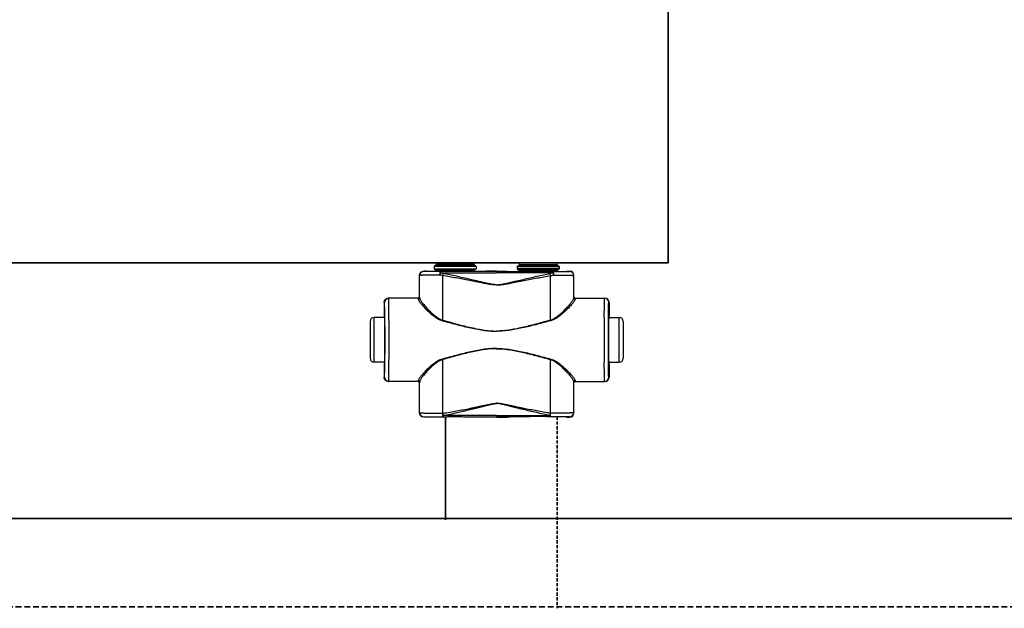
# Model space of a CAD drawing. Header units: millimetres. Extents: x 1279 to 58476, y -6899 to 74987.
# Tile 65 of 157: x 14605 to 15198, y -3763 to -3409. Entities that reach past the tile are written whole.
import ezdxf

# ---------------------------------------------------------------- set-up
doc = ezdxf.new("R2010")
doc.units = ezdxf.units.MM
doc.linetypes.add('VERDECKT', pattern=[9.525, 6.35, -3.175])
doc.linetypes.add('ČÁRKOVANÁ', pattern=[0.75, 0.5, -0.25])
for name, color, linetype, lineweight in [('UT_POTRUBI - ZPÁTEČKA', 5, 'ČÁRKOVANÁ', 35), ('UT_SCHÉMA_PŘÍVOD', 10, 'Continuous', 35), ('UT_SCHÉMA_ZPÁTEČKA', 172, 'VERDECKT', 35), ('UT_ZAŘÍZENÍ - OT', 3, 'Continuous', 35)]:
    doc.layers.add(name, color=color, linetype=linetype, lineweight=lineweight)

msp = doc.modelspace()

# ---------------------------------------------------------------- linework, layer by layer
at = {"color": 0, "linetype": 'Continuous'}
for p, q in [((14877.61, -3554.96), (14856.81, -3554.96)), ((14906.81, -3554.96), (14927.61, -3554.96)), ((14848.33, -3560.18), (14848.21, -3560.06)), ((14849.86, -3560.06), (14848.21, -3560.06)), ((14850.21, -3560.16), (14849.86, -3560.06)), ((14854.91, -3556.86), (14854.61, -3557.16)), ((14879.81, -3557.16), (14854.61, -3557.16)), ((14854.61, -3557.16), (14854.61, -3558.56)), ((14854.61, -3558.56), (14855.56, -3559.51)), ((14854.61, -3558.56), (14879.81, -3558.56)), ((14879.51, -3556.86), (14854.91, -3556.86)), ((14855.56, -3559.51), (14878.86, -3559.51)), ((14878.71, -3556.06), (14855.71, -3556.06)), ((14855.71, -3556.06), (14855.71, -3556.76)), ((14878.71, -3556.76), (14855.71, -3556.76)), ((14855.71, -3559.87), (14878.71, -3559.87)), ((14855.71, -3559.87), (14855.71, -3560.23)), ((14863.36, -3560.25), (14858.51, -3560.25)), ((14858.51, -3560.95), (14858.51, -3560.25)), ((14858.51, -3560.95), (14892.21, -3560.95)), ((14892.21, -3560.25), (14871.06, -3560.25)), ((14878.71, -3556.06), (14878.71, -3556.76)), ((14878.71, -3559.87), (14878.71, -3560.23)), ((14879.81, -3558.56), (14878.86, -3559.51)), ((14879.51, -3556.86), (14879.81, -3557.16)), ((14879.81, -3557.16), (14879.81, -3558.56)), ((14885.96, -3560.06), (14884.21, -3560.16)), ((14892.21, -3560.06), (14885.96, -3560.06)), ((14892.21, -3560.06), (14898.46, -3560.06)), ((14892.21, -3560.25), (14913.36, -3560.25)), ((14925.91, -3560.95), (14892.21, -3560.95)), ((14898.46, -3560.06), (14900.21, -3560.16)), ((14904.91, -3556.86), (14904.61, -3557.16)), ((14904.61, -3557.16), (14929.81, -3557.16)), ((14904.61, -3557.16), (14904.61, -3558.56)), ((14929.81, -3558.56), (14904.61, -3558.56)), ((14904.61, -3558.56), (14905.56, -3559.51)), ((14904.91, -3556.86), (14929.51, -3556.86)), ((14928.86, -3559.51), (14905.56, -3559.51)), ((14905.71, -3556.06), (14905.71, -3556.76)), ((14905.71, -3556.06), (14928.71, -3556.06)), ((14905.71, -3556.76), (14928.71, -3556.76)), ((14928.71, -3559.87), (14905.71, -3559.87)), ((14905.71, -3559.87), (14905.71, -3560.23)), ((14921.06, -3560.25), (14925.91, -3560.25)), ((14925.91, -3560.95), (14925.91, -3560.25)), ((14928.71, -3556.06), (14928.71, -3556.76)), ((14928.71, -3559.87), (14928.71, -3560.23)), ((14929.81, -3558.56), (14928.86, -3559.51)), ((14929.51, -3556.86), (14929.81, -3557.16)), ((14929.81, -3557.16), (14929.81, -3558.56)), ((14934.21, -3560.16), (14934.56, -3560.06)), ((14934.56, -3560.06), (14936.21, -3560.06)), ((14936.09, -3560.18), (14936.21, -3560.06)), ((14845.83, -3562.68), (14845.71, -3562.56)), ((14845.71, -3575.56), (14845.71, -3562.56)), ((14938.59, -3562.68), (14938.71, -3562.56)), ((14938.71, -3575.56), (14938.71, -3562.56)), ((14824.72, -3578.86), (14824.51, -3578.86)), ((14824.51, -3578.86), (14824.51, -3587.01)), ((14845.01, -3576.36), (14827.01, -3576.36)), ((14845.71, -3575.56), (14845.81, -3575.56)), ((14938.71, -3575.56), (14938.61, -3575.56)), ((14939.41, -3576.36), (14957.41, -3576.36)), ((14959.7, -3578.86), (14959.91, -3578.86)), ((14959.91, -3578.86), (14959.91, -3587.01)), ((14816.01, -3590.36), (14816.01, -3612.36)), ((14824.76, -3587.86), (14818.51, -3587.86)), ((14818.51, -3614.86), (14818.51, -3587.86)), ((14824.51, -3587.01), (14824.72, -3587.36)), ((14824.9, -3587.37), (14824.9, -3587.36)), ((14959.52, -3587.37), (14959.52, -3587.36)), ((14959.66, -3587.86), (14965.91, -3587.86)), ((14959.91, -3587.01), (14959.7, -3587.36)), ((14965.91, -3614.86), (14965.91, -3587.86)), ((14968.41, -3590.36), (14968.41, -3612.36)), ((14824.76, -3614.86), (14818.51, -3614.86)), ((14824.72, -3615.36), (14824.51, -3615.71)), ((14824.51, -3615.71), (14824.51, -3623.86)), ((14824.9, -3615.36), (14824.9, -3615.35)), ((14959.52, -3615.36), (14959.52, -3615.35)), ((14959.66, -3614.86), (14965.91, -3614.86)), ((14959.7, -3615.36), (14959.91, -3615.71)), ((14959.91, -3615.71), (14959.91, -3623.86)), ((14824.51, -3623.86), (14824.72, -3623.86)), ((14845.01, -3626.36), (14827.01, -3626.36)), ((14939.41, -3626.36), (14957.41, -3626.36)), ((14959.91, -3623.86), (14959.7, -3623.86)), ((14845.81, -3627.16), (14845.71, -3627.16)), ((14845.71, -3645.26), (14845.71, -3627.16)), ((14938.61, -3627.16), (14938.71, -3627.16)), ((14938.71, -3645.26), (14938.71, -3627.16)), ((14845.71, -3645.26), (14845.83, -3645.14)), ((14848.21, -3647.76), (14848.33, -3647.64)), ((14849.86, -3647.76), (14848.21, -3647.76)), ((14850.21, -3647.66), (14849.86, -3647.76)), ((14859.75, -3645.51), (14859.93, -3645.51)), ((14860.08, -3647.57), (14860.25, -3647.57)), ((14892.21, -3646.82), (14860.25, -3646.82)), ((14860.25, -3647.57), (14860.25, -3646.82)), ((14860.25, -3647.57), (14861.51, -3647.57)), ((14872.91, -3647.57), (14892.21, -3647.57)), ((14885.96, -3647.76), (14884.21, -3647.66)), ((14892.21, -3647.76), (14885.96, -3647.76)), ((14892.21, -3646.82), (14924.17, -3646.82)), ((14911.51, -3647.57), (14892.21, -3647.57)), ((14892.21, -3647.76), (14898.46, -3647.76)), ((14898.46, -3647.76), (14900.21, -3647.66)), ((14924.17, -3647.57), (14922.91, -3647.57)), ((14924.17, -3647.57), (14924.17, -3646.82)), ((14924.34, -3647.57), (14924.17, -3647.57)), ((14924.67, -3645.51), (14924.49, -3645.51)), ((14934.21, -3647.66), (14934.56, -3647.76)), ((14934.56, -3647.76), (14936.21, -3647.76)), ((14936.21, -3647.76), (14936.09, -3647.64)), ((14938.71, -3645.26), (14938.59, -3645.14))]:
    msp.add_line(p, q, dxfattribs=at)
for centre, radius, start, end in [((14856.81, -3556.06), 1.1, 90, 180), ((14877.61, -3556.06), 1.1, 0, 90), ((14906.81, -3556.06), 1.1, 90, 180), ((14927.61, -3556.06), 1.1, 0, 90), ((14848.33, -3562.68), 2.5, 90.00246, 179.99754), ((14855.21, -3559.87), 0.5, 0, 45), ((14856.81, -3556.76), 1.1, 180, 185.21872), ((14877.61, -3556.76), 1.1, 354.78128, 0), ((14879.21, -3559.87), 0.5, 135, 180), ((14905.21, -3559.87), 0.5, 0, 45), ((14906.81, -3556.76), 1.1, 180, 185.21872), ((14927.61, -3556.76), 1.1, 354.78128, 0), ((14929.21, -3559.87), 0.5, 135, 180), ((14936.09, -3562.68), 2.5, 0.00246, 89.99754), ((14827.22, -3578.86), 2.5, 90.00225, 180.00111), ((14845.01, -3575.56), 0.8, 270.0036, 359.99724), ((14939.41, -3575.56), 0.8, 180.00276, 269.9964), ((14957.2, -3578.86), 2.5, 359.99889, 89.99775), ((14818.51, -3590.36), 2.5, 90, 180), ((12385.05, -3601.36), 2442.41, 359.68325, 0.31675), ((17399.37, -3601.36), 2442.41, 179.68325, 180.31675), ((14965.91, -3590.36), 2.5, 0, 90), ((14818.51, -3612.36), 2.5, 180, 270), ((14965.91, -3612.36), 2.5, 270, 0), ((14827.22, -3623.86), 2.5, 179.99889, 269.99775), ((14845.01, -3627.16), 0.8, 0.00276, 89.9964), ((14939.41, -3627.16), 0.8, 90.0036, 179.99724), ((14957.2, -3623.86), 2.5, 270.00225, 0.00111), ((14848.33, -3645.14), 2.5, 180.00246, 269.99754), ((14936.09, -3645.14), 2.5, 270.00246, 359.99754)]:
    msp.add_arc(centre, radius, start, end, dxfattribs=at)
at = {"color": 0, "linetype": 'Continuous', "extrusion": (0, 0, -1)}
for centre, major_axis, ratio, start_param, end_param in [((14848.21, -3562.56), (-1.77, 1.77), 0.999973, -0.785384, 0.785384), ((14867.21, -3560.16), (-17, 0), 0.005236, 4.941076, 6.283185), ((14867.21, -3560.16), (-17, 0), 0.005236, 3.141593, 4.483702), ((14827.01, -3578.86), (-2.5, 0), 0.999945, 0, 1.570796), ((14844.91, -3575.56), (-0.8, 0), 0.999986, -3.141593, -1.659157), ((14824.72, -3601.36), (0, 14), 0.010472, 0, 3.141593), ((14827.01, -3623.86), (-2.5, 0), 0.999945, -1.570796, 0), ((14844.91, -3627.16), (0.8, 0), 0.999986, -1.395381, 0), ((14848.21, -3645.26), (1.77, 1.77), 0.999973, -3.926977, -2.356208), ((14867.21, -3647.66), (-17, 0), 0.005236, 0, 1.229157), ((14867.21, -3647.66), (-17, 0), 0.005236, 1.912436, 3.141593)]:
    msp.add_ellipse(centre, major_axis=major_axis, ratio=ratio, start_param=start_param, end_param=end_param, dxfattribs=at)
at = {"color": 0, "linetype": 'Continuous'}
for centre, major_axis, ratio, start_param, end_param in [((14917.21, -3560.16), (17, 0), 0.005236, 3.141593, 4.483702), ((14917.21, -3560.16), (17, 0), 0.005236, 4.941076, 6.283185), ((14936.21, -3562.56), (1.77, 1.77), 0.999973, -0.785384, 0.785384), ((14939.51, -3575.56), (0.8, 0), 0.999986, -3.141593, -1.659157), ((14957.41, -3578.86), (2.5, 0), 0.999945, 0, 1.570796), ((14959.7, -3601.36), (0, 14), 0.010472, 0, 3.141593), ((14939.51, -3627.16), (-0.8, 0), 0.999986, -1.395381, 0), ((14957.41, -3623.86), (2.5, 0), 0.999945, -1.570796, 0), ((14917.21, -3647.66), (17, 0), 0.005236, 1.912436, 3.141593), ((14917.21, -3647.66), (17, 0), 0.005236, 0, 1.229157), ((14936.21, -3645.26), (-1.77, 1.77), 0.999973, -3.926977, -2.356208)]:
    msp.add_ellipse(centre, major_axis=major_axis, ratio=ratio, start_param=start_param, end_param=end_param, dxfattribs=at)
for points, knots in [([(14858.51, -3560.25), (14857.8, -3560.25), (14856.45, -3560.25), (14854.79, -3560.24), (14853.55, -3560.24), (14852.7, -3560.23), (14851.92, -3560.23), (14851.2, -3560.23), (14850.56, -3560.22), (14849.99, -3560.22), (14849.5, -3560.21), (14849.15, -3560.21), (14848.91, -3560.2), (14848.76, -3560.2), (14848.64, -3560.2), (14848.53, -3560.19), (14848.46, -3560.19), (14848.41, -3560.19), (14848.38, -3560.19), (14848.36, -3560.19), (14848.35, -3560.19), (14848.34, -3560.18), (14848.33, -3560.18), (14848.33, -3560.18)], [0, 0, 0, 0, 0.207653, 0.400343, 0.489423, 0.572844, 0.650059, 0.720565, 0.783909, 0.839692, 0.887568, 0.927242, 0.943927, 0.958477, 0.970869, 0.981088, 0.989117, 0.992306, 0.994945, 0.997032, 0.998568, 0.999554, 1, 1, 1, 1]), ([(14858.51, -3560.25), (14858.42, -3560.25), (14858.32, -3560.36), (14858.24, -3560.5), (14858.17, -3560.65), (14858.1, -3560.87), (14858.02, -3561.19), (14857.96, -3561.55), (14857.92, -3561.95), (14857.9, -3562.23), (14857.89, -3562.37)], [0, 0, 0, 0, 0.117156, 0.161001, 0.211236, 0.330442, 0.472834, 0.634922, 0.812344, 1, 1, 1, 1]), ([(14858.51, -3560.95), (14858.38, -3561.15), (14858.15, -3561.62), (14857.98, -3562.11), (14857.89, -3562.37)], [0, 0, 0, 0, 0.464895, 1, 1, 1, 1]), ([(14860.08, -3561.39), (14859.95, -3561.37), (14859.41, -3561.25), (14858.89, -3561.08), (14858.51, -3560.95)], [0, 0, 0, 0, 0.253704, 1, 1, 1, 1]), ([(14860.08, -3561.39), (14860.02, -3561.6), (14859.9, -3562.04), (14859.8, -3562.49), (14859.76, -3562.73)], [0, 0, 0, 0, 0.464569, 1, 1, 1, 1]), ([(14892.21, -3568.19), (14892.21, -3568.19), (14891.86, -3568.19), (14891.18, -3568.16), (14889.8, -3568.03), (14888.1, -3567.75), (14886.08, -3567.33), (14884.07, -3566.87), (14882.06, -3566.4), (14879.39, -3565.76), (14876.05, -3564.96), (14872.06, -3564.01), (14868.06, -3563.1), (14864.07, -3562.22), (14861.41, -3561.66), (14860.08, -3561.39)], [0.499995, 0.499995, 0.499995, 0.499995, 0.4999958, 0.5157333, 0.5314718, 0.5629204, 0.5943483, 0.6257534, 0.6571339, 0.6884877, 0.7511054, 0.813586, 0.8759088, 0.9380534, 1, 1, 1, 1]), ([(14871.06, -3560.25), (14870.43, -3560.25), (14869.14, -3560.28), (14867.21, -3560.3), (14865.28, -3560.28), (14863.99, -3560.25), (14863.36, -3560.25)], [0, 0, 0, 0, 0.248355, 0.5, 0.751645, 1, 1, 1, 1]), ([(14892.21, -3568.19), (14892.21, -3568.19), (14892.55, -3568.19), (14893.24, -3568.16), (14894.62, -3568.03), (14896.32, -3567.75), (14898.34, -3567.33), (14900.35, -3566.87), (14902.36, -3566.4), (14905.03, -3565.76), (14908.37, -3564.96), (14912.36, -3564.01), (14916.36, -3563.1), (14920.35, -3562.22), (14923.01, -3561.66), (14924.34, -3561.39)], [0.499995, 0.499995, 0.499995, 0.499995, 0.4999958, 0.5157333, 0.5314718, 0.5629204, 0.5943483, 0.6257534, 0.6571339, 0.6884877, 0.7511054, 0.813586, 0.8759088, 0.9380534, 1, 1, 1, 1]), ([(14913.36, -3560.25), (14913.99, -3560.25), (14915.28, -3560.28), (14917.21, -3560.3), (14919.14, -3560.28), (14920.43, -3560.25), (14921.06, -3560.25)], [0, 0, 0, 0, 0.248355, 0.5, 0.751645, 1, 1, 1, 1]), ([(14924.34, -3561.39), (14924.47, -3561.37), (14925.01, -3561.25), (14925.53, -3561.08), (14925.91, -3560.95)], [0, 0, 0, 0, 0.253704, 1, 1, 1, 1]), ([(14924.34, -3561.39), (14924.4, -3561.6), (14924.52, -3562.04), (14924.62, -3562.49), (14924.66, -3562.73)], [0, 0, 0, 0, 0.464569, 1, 1, 1, 1]), ([(14925.91, -3560.25), (14926.62, -3560.25), (14927.97, -3560.25), (14929.63, -3560.24), (14930.87, -3560.24), (14931.72, -3560.23), (14932.5, -3560.23), (14933.22, -3560.23), (14933.86, -3560.22), (14934.43, -3560.22), (14934.92, -3560.21), (14935.27, -3560.21), (14935.51, -3560.2), (14935.66, -3560.2), (14935.78, -3560.2), (14935.89, -3560.19), (14935.96, -3560.19), (14936.01, -3560.19), (14936.03, -3560.19), (14936.06, -3560.19), (14936.07, -3560.19), (14936.08, -3560.18), (14936.09, -3560.18), (14936.09, -3560.18)], [0, 0, 0, 0, 0.207653, 0.400343, 0.489423, 0.572844, 0.650059, 0.720565, 0.783909, 0.839692, 0.887568, 0.927242, 0.943927, 0.958477, 0.970869, 0.981088, 0.989117, 0.992306, 0.994945, 0.997032, 0.998568, 0.999554, 1, 1, 1, 1]), ([(14925.91, -3560.25), (14926, -3560.25), (14926.1, -3560.36), (14926.18, -3560.5), (14926.25, -3560.65), (14926.32, -3560.87), (14926.4, -3561.19), (14926.46, -3561.55), (14926.5, -3561.95), (14926.52, -3562.23), (14926.53, -3562.37)], [0, 0, 0, 0, 0.117156, 0.161001, 0.211236, 0.330442, 0.472834, 0.634922, 0.812344, 1, 1, 1, 1]), ([(14925.91, -3560.95), (14926.04, -3561.15), (14926.26, -3561.62), (14926.44, -3562.11), (14926.53, -3562.37)], [0, 0, 0, 0, 0.464895, 1, 1, 1, 1]), ([(14857.89, -3562.37), (14857.06, -3562.37), (14855.45, -3562.38), (14853.49, -3562.4), (14852.02, -3562.42), (14851.02, -3562.44), (14850.09, -3562.46), (14849.24, -3562.48), (14848.47, -3562.5), (14847.8, -3562.52), (14847.22, -3562.55), (14846.8, -3562.57), (14846.52, -3562.59), (14846.34, -3562.6), (14846.19, -3562.61), (14846.07, -3562.62), (14845.97, -3562.64), (14845.9, -3562.65), (14845.86, -3562.66), (14845.83, -3562.68), (14845.83, -3562.68)], [0, 0, 0, 0, 0.207034, 0.39928, 0.488214, 0.57154, 0.648707, 0.71921, 0.782588, 0.838437, 0.886403, 0.926186, 0.942933, 0.957549, 0.970012, 0.98031, 0.988432, 0.994377, 0.998178, 1, 1, 1, 1]), ([(14845.84, -3576.1), (14845.84, -3574.97), (14845.84, -3570.5), (14845.84, -3566.03), (14845.83, -3562.68)], [0, 0, 0, 0, 0.250733, 1, 1, 1, 1]), ([(14859.76, -3562.73), (14859.6, -3562.71), (14858.97, -3562.61), (14858.35, -3562.48), (14857.89, -3562.37)], [0, 0, 0, 0, 0.252579, 1, 1, 1, 1]), ([(14892.21, -3568.37), (14892.21, -3568.37), (14891.52, -3568.37), (14890.14, -3568.29), (14888.09, -3568.01), (14886.05, -3567.66), (14883.34, -3567.15), (14879.97, -3566.49), (14875.92, -3565.69), (14871.88, -3564.91), (14867.83, -3564.15), (14863.8, -3563.42), (14861.1, -3562.95), (14859.76, -3562.73)], [0.5000015, 0.5000015, 0.5000015, 0.5000015, 0.500002, 0.5313979, 0.5627848, 0.5941575, 0.6255147, 0.6881766, 0.7507583, 0.8132458, 0.8756245, 0.9378805, 1, 1, 1, 1]), ([(14859.77, -3589.5), (14859.77, -3587.26), (14859.77, -3578.34), (14859.76, -3569.42), (14859.76, -3562.73)], [0, 0, 0, 0, 0.250952, 1, 1, 1, 1]), ([(14892.21, -3568.37), (14892.21, -3568.37), (14892.9, -3568.37), (14894.28, -3568.29), (14896.33, -3568.01), (14898.37, -3567.66), (14901.08, -3567.15), (14904.45, -3566.49), (14908.5, -3565.69), (14912.54, -3564.91), (14916.58, -3564.15), (14920.62, -3563.42), (14923.32, -3562.95), (14924.66, -3562.73)], [0.5000015, 0.5000015, 0.5000015, 0.5000015, 0.500002, 0.5313979, 0.5627848, 0.5941575, 0.6255147, 0.6881766, 0.7507583, 0.8132458, 0.8756245, 0.9378805, 1, 1, 1, 1]), ([(14924.65, -3589.5), (14924.65, -3587.26), (14924.65, -3578.34), (14924.66, -3569.42), (14924.66, -3562.73)], [0, 0, 0, 0, 0.250952, 1, 1, 1, 1]), ([(14924.66, -3562.73), (14924.82, -3562.71), (14925.45, -3562.61), (14926.07, -3562.48), (14926.53, -3562.37)], [0, 0, 0, 0, 0.252579, 1, 1, 1, 1]), ([(14926.53, -3562.37), (14927.36, -3562.37), (14928.97, -3562.38), (14930.93, -3562.4), (14932.4, -3562.42), (14933.4, -3562.44), (14934.33, -3562.46), (14935.18, -3562.48), (14935.95, -3562.5), (14936.62, -3562.52), (14937.2, -3562.55), (14937.62, -3562.57), (14937.9, -3562.59), (14938.08, -3562.6), (14938.23, -3562.61), (14938.35, -3562.62), (14938.45, -3562.64), (14938.52, -3562.65), (14938.56, -3562.66), (14938.59, -3562.68), (14938.59, -3562.68)], [0, 0, 0, 0, 0.207034, 0.39928, 0.488214, 0.57154, 0.648707, 0.71921, 0.782588, 0.838437, 0.886403, 0.926186, 0.942933, 0.957549, 0.970012, 0.98031, 0.988432, 0.994377, 0.998178, 1, 1, 1, 1]), ([(14938.58, -3576.1), (14938.58, -3574.97), (14938.58, -3570.5), (14938.58, -3566.03), (14938.59, -3562.68)], [0, 0, 0, 0, 0.250733, 1, 1, 1, 1]), ([(14824.9, -3587.36), (14824.9, -3586.73), (14824.89, -3585.54), (14824.87, -3584.09), (14824.86, -3583.04), (14824.85, -3582.34), (14824.83, -3581.7), (14824.82, -3581.12), (14824.81, -3580.6), (14824.8, -3580.15), (14824.79, -3579.76), (14824.78, -3579.49), (14824.77, -3579.3), (14824.76, -3579.18), (14824.75, -3579.09), (14824.75, -3579.01), (14824.74, -3578.95), (14824.73, -3578.9), (14824.73, -3578.88), (14824.72, -3578.86), (14824.72, -3578.86)], [0, 0, 0, 0, 0.221931, 0.420259, 0.509783, 0.592499, 0.668149, 0.736495, 0.797321, 0.850436, 0.895675, 0.932895, 0.948462, 0.961984, 0.973451, 0.982856, 0.990196, 0.99547, 0.998697, 1, 1, 1, 1]), ([(14827.42, -3587.86), (14827.41, -3587.02), (14827.4, -3585.42), (14827.38, -3583.48), (14827.37, -3582.07), (14827.36, -3581.11), (14827.35, -3580.24), (14827.33, -3579.45), (14827.32, -3578.74), (14827.31, -3578.13), (14827.29, -3577.6), (14827.28, -3577.22), (14827.27, -3576.96), (14827.26, -3576.81), (14827.26, -3576.67), (14827.25, -3576.56), (14827.24, -3576.48), (14827.24, -3576.42), (14827.23, -3576.38), (14827.22, -3576.36), (14827.22, -3576.36), (14827.22, -3576.36)], [0, 0, 0, 0, 0.218984, 0.416191, 0.505653, 0.588551, 0.664564, 0.733396, 0.794781, 0.848478, 0.894279, 0.932006, 0.947796, 0.961515, 0.973152, 0.982695, 0.990138, 0.995479, 0.998726, 0.999584, 1, 1, 1, 1]), ([(14845.01, -3576.36), (14845.02, -3576.36), (14845.02, -3576.36), (14845.02, -3576.37), (14845.02, -3576.38), (14845.02, -3576.4), (14845.03, -3576.44), (14845.03, -3576.5), (14845.03, -3576.57), (14845.04, -3576.66), (14845.04, -3576.76), (14845.04, -3576.84), (14845.04, -3576.88)], [0, 0, 0, 0, 0.005122, 0.017304, 0.037118, 0.064661, 0.143035, 0.252499, 0.393016, 0.564526, 0.766907, 1, 1, 1, 1]), ([(14845.84, -3576.1), (14845.84, -3576.2), (14845.8, -3576.4), (14845.62, -3576.66), (14845.36, -3576.84), (14845.15, -3576.88), (14845.04, -3576.88)], [0, 0, 0, 0, 0.247572, 0.496581, 0.747591, 1, 1, 1, 1]), ([(14845.04, -3576.88), (14845.04, -3576.94), (14845.07, -3577.08), (14845.14, -3577.3), (14845.25, -3577.55), (14845.46, -3577.94), (14845.81, -3578.48), (14846.34, -3579.19), (14846.99, -3579.97), (14848.02, -3581.16), (14849.52, -3582.74), (14851.57, -3584.7), (14853.48, -3586.34), (14855.17, -3587.61), (14857.03, -3588.82), (14858.58, -3589.54), (14859.67, -3589.84)], [0, 0, 0, 0, 0.009694, 0.02127, 0.034861, 0.050494, 0.087694, 0.13227, 0.183417, 0.240322, 0.368483, 0.511765, 0.666448, 0.747227, 0.829948, 1, 1, 1, 1]), ([(14845.81, -3575.56), (14845.82, -3575.56), (14845.82, -3575.56), (14845.82, -3575.57), (14845.82, -3575.58), (14845.82, -3575.6), (14845.83, -3575.64), (14845.83, -3575.7), (14845.83, -3575.78), (14845.84, -3575.87), (14845.84, -3575.98), (14845.84, -3576.05), (14845.84, -3576.1)], [0, 0, 0, 0, 0.005057, 0.017214, 0.037015, 0.06455, 0.142921, 0.252392, 0.392925, 0.564459, 0.766871, 1, 1, 1, 1]), ([(14845.84, -3576.1), (14845.84, -3576.16), (14845.86, -3576.31), (14845.93, -3576.54), (14846.04, -3576.8), (14846.23, -3577.2), (14846.57, -3577.76), (14847.07, -3578.49), (14847.68, -3579.3), (14848.65, -3580.51), (14850.07, -3582.14), (14852, -3584.16), (14853.81, -3585.85), (14855.43, -3587.16), (14857.21, -3588.42), (14858.7, -3589.19), (14859.77, -3589.5)], [0, 0, 0, 0, 0.010286, 0.022433, 0.036551, 0.052653, 0.090607, 0.135698, 0.187142, 0.244158, 0.372094, 0.514728, 0.6685, 0.748767, 0.830965, 1, 1, 1, 1]), ([(14938.58, -3576.1), (14938.58, -3576.16), (14938.56, -3576.31), (14938.49, -3576.54), (14938.38, -3576.8), (14938.19, -3577.2), (14937.85, -3577.76), (14937.35, -3578.49), (14936.74, -3579.3), (14935.77, -3580.51), (14934.35, -3582.14), (14932.42, -3584.16), (14930.61, -3585.85), (14928.99, -3587.16), (14927.21, -3588.42), (14925.72, -3589.19), (14924.65, -3589.5)], [0, 0, 0, 0, 0.010286, 0.022433, 0.036551, 0.052653, 0.090607, 0.135698, 0.187142, 0.244158, 0.372094, 0.514728, 0.6685, 0.748767, 0.830965, 1, 1, 1, 1]), ([(14939.38, -3576.88), (14939.38, -3576.94), (14939.35, -3577.08), (14939.28, -3577.3), (14939.17, -3577.55), (14938.96, -3577.94), (14938.61, -3578.48), (14938.08, -3579.19), (14937.43, -3579.97), (14936.4, -3581.16), (14934.89, -3582.74), (14932.85, -3584.7), (14930.94, -3586.34), (14929.24, -3587.61), (14927.39, -3588.82), (14925.84, -3589.54), (14924.75, -3589.84)], [0, 0, 0, 0, 0.009694, 0.02127, 0.034861, 0.050494, 0.087694, 0.13227, 0.183417, 0.240322, 0.368483, 0.511765, 0.666448, 0.747227, 0.829948, 1, 1, 1, 1]), ([(14938.61, -3575.56), (14938.6, -3575.56), (14938.6, -3575.56), (14938.6, -3575.57), (14938.6, -3575.58), (14938.6, -3575.6), (14938.59, -3575.64), (14938.59, -3575.7), (14938.59, -3575.78), (14938.58, -3575.87), (14938.58, -3575.98), (14938.58, -3576.05), (14938.58, -3576.1)], [0, 0, 0, 0, 0.005057, 0.017214, 0.037015, 0.06455, 0.142921, 0.252392, 0.392925, 0.564459, 0.766871, 1, 1, 1, 1]), ([(14938.58, -3576.1), (14938.58, -3576.2), (14938.62, -3576.4), (14938.8, -3576.66), (14939.06, -3576.84), (14939.27, -3576.88), (14939.38, -3576.88)], [0, 0, 0, 0, 0.247572, 0.496581, 0.747591, 1, 1, 1, 1]), ([(14939.41, -3576.36), (14939.4, -3576.36), (14939.4, -3576.36), (14939.4, -3576.37), (14939.4, -3576.38), (14939.4, -3576.4), (14939.39, -3576.44), (14939.39, -3576.5), (14939.39, -3576.57), (14939.38, -3576.66), (14939.38, -3576.76), (14939.38, -3576.84), (14939.38, -3576.88)], [0, 0, 0, 0, 0.005122, 0.017304, 0.037118, 0.064661, 0.143035, 0.252499, 0.393016, 0.564526, 0.766907, 1, 1, 1, 1]), ([(14957, -3587.86), (14957.01, -3587.02), (14957.02, -3585.42), (14957.03, -3583.48), (14957.05, -3582.07), (14957.06, -3581.11), (14957.07, -3580.24), (14957.09, -3579.45), (14957.1, -3578.74), (14957.11, -3578.13), (14957.13, -3577.6), (14957.14, -3577.22), (14957.15, -3576.96), (14957.16, -3576.81), (14957.16, -3576.67), (14957.17, -3576.56), (14957.18, -3576.48), (14957.18, -3576.42), (14957.19, -3576.38), (14957.2, -3576.36), (14957.2, -3576.36), (14957.2, -3576.36)], [0, 0, 0, 0, 0.218984, 0.416191, 0.505653, 0.588551, 0.664564, 0.733396, 0.794781, 0.848478, 0.894279, 0.932006, 0.947796, 0.961515, 0.973152, 0.982695, 0.990138, 0.995479, 0.998726, 0.999584, 1, 1, 1, 1]), ([(14959.52, -3587.36), (14959.52, -3586.73), (14959.53, -3585.54), (14959.55, -3584.09), (14959.56, -3583.04), (14959.57, -3582.34), (14959.59, -3581.7), (14959.6, -3581.12), (14959.61, -3580.6), (14959.62, -3580.15), (14959.63, -3579.76), (14959.64, -3579.49), (14959.65, -3579.3), (14959.66, -3579.18), (14959.67, -3579.09), (14959.67, -3579.01), (14959.68, -3578.95), (14959.69, -3578.9), (14959.69, -3578.88), (14959.7, -3578.86), (14959.7, -3578.86)], [0, 0, 0, 0, 0.221931, 0.420259, 0.509783, 0.592499, 0.668149, 0.736495, 0.797321, 0.850436, 0.895675, 0.932895, 0.948462, 0.961984, 0.973451, 0.982856, 0.990196, 0.99547, 0.998697, 1, 1, 1, 1]), ([(14824.9, -3615.35), (14824.92, -3613.16), (14824.95, -3608.49), (14824.96, -3601.36), (14824.95, -3594.23), (14824.92, -3589.57), (14824.9, -3587.37)], [0, 0, 0, 0, 0.235226, 0.499987, 0.764754, 1, 1, 1, 1]), ([(14859.77, -3589.5), (14859.76, -3589.53), (14859.73, -3589.64), (14859.7, -3589.75), (14859.67, -3589.84)], [0, 0, 0, 0, 0.258378, 1, 1, 1, 1]), ([(14859.67, -3589.84), (14862.33, -3590.55), (14866.33, -3591.63), (14871.69, -3593), (14875.73, -3593.97), (14879.8, -3594.85), (14883.9, -3595.58), (14887.35, -3595.99), (14890.12, -3596.17), (14891.51, -3596.19), (14892.21, -3596.19), (14892.21, -3596.19)], [0, 0, 0, 0, 0.1245061, 0.1869228, 0.2494269, 0.3120016, 0.3746311, 0.4372993, 0.4686472, 0.4999998, 0.5, 0.5, 0.5, 0.5]), ([(14859.77, -3589.5), (14862.43, -3590.24), (14866.41, -3591.35), (14871.75, -3592.75), (14875.77, -3593.75), (14879.83, -3594.66), (14883.92, -3595.41), (14887.36, -3595.84), (14890.13, -3596.02), (14891.52, -3596.05), (14892.21, -3596.05), (14892.21, -3596.05)], [0, 0, 0, 0, 0.1244767, 0.1868883, 0.2493924, 0.3119715, 0.3746087, 0.437287, 0.4686409, 0.4999998, 0.5, 0.5, 0.5, 0.5]), ([(14924.65, -3589.5), (14921.99, -3590.24), (14918.01, -3591.35), (14912.67, -3592.75), (14908.65, -3593.75), (14904.59, -3594.66), (14900.5, -3595.41), (14897.06, -3595.84), (14894.29, -3596.02), (14892.9, -3596.05), (14892.21, -3596.05), (14892.21, -3596.05)], [0, 0, 0, 0, 0.1244767, 0.1868883, 0.2493924, 0.3119715, 0.3746087, 0.437287, 0.4686409, 0.4999998, 0.5, 0.5, 0.5, 0.5]), ([(14924.75, -3589.84), (14922.09, -3590.55), (14918.09, -3591.63), (14912.73, -3593), (14908.69, -3593.97), (14904.62, -3594.85), (14900.52, -3595.58), (14897.07, -3595.99), (14894.29, -3596.17), (14892.9, -3596.19), (14892.21, -3596.19), (14892.21, -3596.19)], [0, 0, 0, 0, 0.1245061, 0.1869228, 0.2494269, 0.3120016, 0.3746311, 0.4372993, 0.4686472, 0.4999998, 0.5, 0.5, 0.5, 0.5]), ([(14924.65, -3589.5), (14924.66, -3589.53), (14924.69, -3589.64), (14924.72, -3589.75), (14924.75, -3589.84)], [0, 0, 0, 0, 0.258378, 1, 1, 1, 1]), ([(14959.52, -3615.35), (14959.5, -3613.16), (14959.47, -3608.49), (14959.46, -3601.36), (14959.47, -3594.23), (14959.5, -3589.57), (14959.52, -3587.37)], [0, 0, 0, 0, 0.235226, 0.499987, 0.764754, 1, 1, 1, 1]), ([(14892.21, -3606.53), (14890.82, -3606.53), (14888.04, -3606.65), (14883.9, -3607.14), (14879.8, -3607.87), (14875.73, -3608.75), (14871.69, -3609.72), (14866.33, -3611.09), (14862.33, -3612.17), (14859.67, -3612.88)], [0.5, 0.5, 0.5, 0.5, 0.5626889, 0.6253582, 0.6879892, 0.7505657, 0.8130716, 0.8754902, 1, 1, 1, 1]), ([(14892.21, -3606.67), (14890.82, -3606.67), (14888.05, -3606.8), (14883.92, -3607.31), (14879.83, -3608.06), (14875.77, -3608.97), (14871.75, -3609.97), (14866.41, -3611.37), (14862.43, -3612.48), (14859.77, -3613.22)], [0.5, 0.5, 0.5, 0.5, 0.5627005, 0.6253799, 0.6880187, 0.7505997, 0.8131057, 0.8755193, 1, 1, 1, 1]), ([(14892.21, -3606.53), (14893.6, -3606.53), (14896.38, -3606.65), (14900.52, -3607.14), (14904.62, -3607.87), (14908.69, -3608.75), (14912.73, -3609.72), (14918.09, -3611.09), (14922.09, -3612.17), (14924.75, -3612.88)], [0.5, 0.5, 0.5, 0.5, 0.5626889, 0.6253582, 0.6879892, 0.7505657, 0.8130716, 0.8754902, 1, 1, 1, 1]), ([(14892.21, -3606.67), (14893.6, -3606.67), (14896.37, -3606.8), (14900.5, -3607.31), (14904.59, -3608.06), (14908.65, -3608.97), (14912.67, -3609.97), (14918.01, -3611.37), (14921.99, -3612.48), (14924.65, -3613.22)], [0.5, 0.5, 0.5, 0.5, 0.5627005, 0.6253799, 0.6880187, 0.7505997, 0.8131057, 0.8755193, 1, 1, 1, 1]), ([(14859.67, -3612.88), (14858.58, -3613.18), (14857.03, -3613.9), (14855.17, -3615.11), (14853.48, -3616.38), (14851.57, -3618.02), (14849.52, -3619.98), (14848.02, -3621.56), (14846.99, -3622.75), (14846.34, -3623.53), (14845.81, -3624.24), (14845.46, -3624.78), (14845.25, -3625.17), (14845.14, -3625.41), (14845.07, -3625.64), (14845.04, -3625.78), (14845.04, -3625.84)], [0, 0, 0, 0, 0.170052, 0.252774, 0.333553, 0.488235, 0.631517, 0.759678, 0.816583, 0.86773, 0.912306, 0.949506, 0.965139, 0.978731, 0.990306, 1, 1, 1, 1]), ([(14859.77, -3613.22), (14858.7, -3613.53), (14857.21, -3614.3), (14855.43, -3615.56), (14853.81, -3616.87), (14852, -3618.56), (14850.07, -3620.58), (14848.65, -3622.21), (14847.68, -3623.42), (14847.07, -3624.23), (14846.57, -3624.96), (14846.23, -3625.52), (14846.04, -3625.92), (14845.93, -3626.18), (14845.86, -3626.41), (14845.84, -3626.56), (14845.84, -3626.62)], [0, 0, 0, 0, 0.169036, 0.251233, 0.3315, 0.485272, 0.627906, 0.755842, 0.812858, 0.864302, 0.909393, 0.947347, 0.963449, 0.977567, 0.989714, 1, 1, 1, 1]), ([(14859.77, -3613.22), (14859.76, -3613.19), (14859.73, -3613.08), (14859.7, -3612.97), (14859.67, -3612.88)], [0, 0, 0, 0, 0.258378, 1, 1, 1, 1]), ([(14859.75, -3645.51), (14859.75, -3642.84), (14859.76, -3632.07), (14859.77, -3621.31), (14859.77, -3613.22)], [0, 0, 0, 0, 0.248459, 1, 1, 1, 1]), ([(14924.65, -3613.22), (14924.66, -3613.19), (14924.69, -3613.08), (14924.72, -3612.97), (14924.75, -3612.88)], [0, 0, 0, 0, 0.258378, 1, 1, 1, 1]), ([(14924.65, -3613.22), (14925.72, -3613.53), (14927.21, -3614.3), (14928.99, -3615.56), (14930.61, -3616.87), (14932.42, -3618.56), (14934.35, -3620.58), (14935.77, -3622.21), (14936.74, -3623.42), (14937.35, -3624.23), (14937.85, -3624.96), (14938.19, -3625.52), (14938.38, -3625.92), (14938.49, -3626.18), (14938.56, -3626.41), (14938.58, -3626.56), (14938.58, -3626.62)], [0, 0, 0, 0, 0.169036, 0.251233, 0.3315, 0.485272, 0.627906, 0.755842, 0.812858, 0.864302, 0.909393, 0.947347, 0.963449, 0.977567, 0.989714, 1, 1, 1, 1]), ([(14924.67, -3645.51), (14924.66, -3642.84), (14924.66, -3632.07), (14924.65, -3621.31), (14924.65, -3613.22)], [0, 0, 0, 0, 0.248459, 1, 1, 1, 1]), ([(14924.75, -3612.88), (14925.84, -3613.18), (14927.39, -3613.9), (14929.24, -3615.11), (14930.94, -3616.38), (14932.85, -3618.02), (14934.89, -3619.98), (14936.4, -3621.56), (14937.43, -3622.75), (14938.08, -3623.53), (14938.61, -3624.24), (14938.96, -3624.78), (14939.17, -3625.17), (14939.28, -3625.41), (14939.35, -3625.64), (14939.38, -3625.78), (14939.38, -3625.84)], [0, 0, 0, 0, 0.170052, 0.252774, 0.333553, 0.488235, 0.631517, 0.759678, 0.816583, 0.86773, 0.912306, 0.949506, 0.965139, 0.978731, 0.990306, 1, 1, 1, 1]), ([(14824.72, -3623.86), (14824.72, -3623.86), (14824.73, -3623.84), (14824.73, -3623.82), (14824.74, -3623.77), (14824.75, -3623.71), (14824.75, -3623.63), (14824.76, -3623.54), (14824.77, -3623.42), (14824.78, -3623.23), (14824.79, -3622.95), (14824.8, -3622.57), (14824.81, -3622.12), (14824.82, -3621.6), (14824.83, -3621.02), (14824.85, -3620.38), (14824.86, -3619.68), (14824.87, -3618.63), (14824.89, -3617.18), (14824.9, -3615.99), (14824.9, -3615.36)], [0, 0, 0, 0, 0.001303, 0.00453, 0.009804, 0.017144, 0.026549, 0.038016, 0.051538, 0.067105, 0.104325, 0.149564, 0.202679, 0.263505, 0.331851, 0.407501, 0.490217, 0.579741, 0.778069, 1, 1, 1, 1]), ([(14827.22, -3626.36), (14827.22, -3626.36), (14827.22, -3626.36), (14827.23, -3626.34), (14827.24, -3626.3), (14827.24, -3626.24), (14827.25, -3626.16), (14827.26, -3626.05), (14827.26, -3625.91), (14827.27, -3625.76), (14827.28, -3625.5), (14827.29, -3625.12), (14827.31, -3624.59), (14827.32, -3623.97), (14827.33, -3623.27), (14827.35, -3622.48), (14827.36, -3621.61), (14827.37, -3620.65), (14827.38, -3619.24), (14827.4, -3617.3), (14827.41, -3615.7), (14827.42, -3614.86)], [0, 0, 0, 0, 0.000416, 0.001274, 0.004521, 0.009862, 0.017305, 0.026849, 0.038485, 0.052204, 0.067994, 0.105721, 0.151522, 0.205219, 0.266604, 0.335437, 0.411449, 0.494347, 0.58381, 0.781016, 1, 1, 1, 1]), ([(14957.2, -3626.36), (14957.2, -3626.36), (14957.2, -3626.36), (14957.19, -3626.34), (14957.18, -3626.3), (14957.18, -3626.24), (14957.17, -3626.16), (14957.16, -3626.05), (14957.16, -3625.91), (14957.15, -3625.76), (14957.14, -3625.5), (14957.13, -3625.12), (14957.11, -3624.59), (14957.1, -3623.97), (14957.09, -3623.27), (14957.07, -3622.48), (14957.06, -3621.61), (14957.05, -3620.65), (14957.03, -3619.24), (14957.02, -3617.3), (14957.01, -3615.7), (14957, -3614.86)], [0, 0, 0, 0, 0.000416, 0.001274, 0.004521, 0.009862, 0.017305, 0.026849, 0.038485, 0.052204, 0.067994, 0.105721, 0.151522, 0.205219, 0.266604, 0.335437, 0.411449, 0.494347, 0.58381, 0.781016, 1, 1, 1, 1]), ([(14959.7, -3623.86), (14959.7, -3623.86), (14959.69, -3623.84), (14959.69, -3623.82), (14959.68, -3623.77), (14959.67, -3623.71), (14959.67, -3623.63), (14959.66, -3623.54), (14959.65, -3623.42), (14959.64, -3623.23), (14959.63, -3622.95), (14959.62, -3622.57), (14959.61, -3622.12), (14959.6, -3621.6), (14959.59, -3621.02), (14959.57, -3620.38), (14959.56, -3619.68), (14959.55, -3618.63), (14959.53, -3617.18), (14959.52, -3615.99), (14959.52, -3615.36)], [0, 0, 0, 0, 0.001303, 0.00453, 0.009804, 0.017144, 0.026549, 0.038016, 0.051538, 0.067105, 0.104325, 0.149564, 0.202679, 0.263505, 0.331851, 0.407501, 0.490217, 0.579741, 0.778069, 1, 1, 1, 1]), ([(14845.04, -3625.84), (14845.04, -3625.88), (14845.04, -3625.96), (14845.04, -3626.06), (14845.03, -3626.15), (14845.03, -3626.22), (14845.03, -3626.28), (14845.02, -3626.32), (14845.02, -3626.34), (14845.02, -3626.35), (14845.02, -3626.36), (14845.02, -3626.36), (14845.01, -3626.36)], [0, 0, 0, 0, 0.233093, 0.435474, 0.606984, 0.747501, 0.856965, 0.935339, 0.962882, 0.982696, 0.994878, 1, 1, 1, 1]), ([(14845.84, -3626.62), (14845.84, -3626.52), (14845.8, -3626.32), (14845.62, -3626.06), (14845.36, -3625.88), (14845.15, -3625.84), (14845.04, -3625.84)], [0, 0, 0, 0, 0.247572, 0.496581, 0.747591, 1, 1, 1, 1]), ([(14938.58, -3626.62), (14938.58, -3626.52), (14938.62, -3626.32), (14938.8, -3626.06), (14939.06, -3625.88), (14939.27, -3625.84), (14939.38, -3625.84)], [0, 0, 0, 0, 0.247572, 0.496581, 0.747591, 1, 1, 1, 1]), ([(14939.38, -3625.84), (14939.38, -3625.88), (14939.38, -3625.96), (14939.38, -3626.06), (14939.39, -3626.15), (14939.39, -3626.22), (14939.39, -3626.28), (14939.4, -3626.32), (14939.4, -3626.34), (14939.4, -3626.35), (14939.4, -3626.36), (14939.4, -3626.36), (14939.41, -3626.36)], [0, 0, 0, 0, 0.233093, 0.435474, 0.606984, 0.747501, 0.856965, 0.935339, 0.962882, 0.982696, 0.994878, 1, 1, 1, 1]), ([(14845.84, -3626.62), (14845.84, -3626.67), (14845.84, -3626.74), (14845.84, -3626.85), (14845.83, -3626.94), (14845.83, -3627.02), (14845.83, -3627.08), (14845.82, -3627.12), (14845.82, -3627.14), (14845.82, -3627.15), (14845.82, -3627.16), (14845.82, -3627.16), (14845.81, -3627.16)], [0, 0, 0, 0, 0.23313, 0.435541, 0.607074, 0.747608, 0.857079, 0.93545, 0.962985, 0.982786, 0.994943, 1, 1, 1, 1]), ([(14845.83, -3645.14), (14845.83, -3643.61), (14845.83, -3637.43), (14845.84, -3631.26), (14845.84, -3626.62)], [0, 0, 0, 0, 0.248801, 1, 1, 1, 1]), ([(14938.59, -3645.14), (14938.59, -3643.61), (14938.58, -3637.43), (14938.58, -3631.26), (14938.58, -3626.62)], [0, 0, 0, 0, 0.248801, 1, 1, 1, 1]), ([(14938.58, -3626.62), (14938.58, -3626.67), (14938.58, -3626.74), (14938.58, -3626.85), (14938.59, -3626.94), (14938.59, -3627.02), (14938.59, -3627.08), (14938.6, -3627.12), (14938.6, -3627.14), (14938.6, -3627.15), (14938.6, -3627.16), (14938.6, -3627.16), (14938.61, -3627.16)], [0, 0, 0, 0, 0.23313, 0.435541, 0.607074, 0.747608, 0.857079, 0.93545, 0.962985, 0.982786, 0.994943, 1, 1, 1, 1]), ([(14859.93, -3645.51), (14861.27, -3645.29), (14863.96, -3644.83), (14867.98, -3644.11), (14872.01, -3643.35), (14875.36, -3642.69), (14878.05, -3642.15), (14880.06, -3641.74), (14882.08, -3641.33), (14884.09, -3640.91), (14886.11, -3640.5), (14887.79, -3640.15), (14889.14, -3639.89), (14890.49, -3639.65), (14891.52, -3639.51), (14892.21, -3639.51)], [0, 0, 0, 0, 0.0621172, 0.1243716, 0.1867502, 0.2492392, 0.2805207, 0.3118245, 0.3431487, 0.3744915, 0.4058513, 0.4372266, 0.4529199, 0.4686172, 0.5, 0.5, 0.5, 0.5]), ([(14860.25, -3646.82), (14861.58, -3646.56), (14864.24, -3646), (14868.22, -3645.13), (14872.2, -3644.22), (14875.52, -3643.42), (14878.17, -3642.78), (14880.17, -3642.28), (14882.16, -3641.79), (14884.16, -3641.29), (14886.15, -3640.78), (14887.82, -3640.37), (14889.16, -3640.05), (14890.5, -3639.76), (14891.52, -3639.58), (14892.21, -3639.58)], [0, 0, 0, 0, 0.0619437, 0.1240868, 0.1864104, 0.2488944, 0.2801902, 0.3115184, 0.3428764, 0.3742614, 0.4056711, 0.4371032, 0.4528275, 0.4685577, 0.5, 0.5, 0.5, 0.5]), ([(14924.49, -3645.51), (14923.15, -3645.29), (14920.46, -3644.83), (14916.44, -3644.11), (14912.41, -3643.35), (14909.06, -3642.69), (14906.37, -3642.15), (14904.36, -3641.74), (14902.34, -3641.33), (14900.32, -3640.91), (14898.31, -3640.5), (14896.63, -3640.15), (14895.28, -3639.89), (14893.92, -3639.65), (14892.9, -3639.51), (14892.21, -3639.51)], [0, 0, 0, 0, 0.0621172, 0.1243716, 0.1867502, 0.2492392, 0.2805207, 0.3118245, 0.3431487, 0.3744915, 0.4058513, 0.4372266, 0.4529199, 0.4686172, 0.5, 0.5, 0.5, 0.5]), ([(14924.17, -3646.82), (14922.84, -3646.56), (14920.18, -3646), (14916.2, -3645.13), (14912.22, -3644.22), (14908.9, -3643.42), (14906.25, -3642.78), (14904.25, -3642.28), (14902.26, -3641.79), (14900.26, -3641.29), (14898.27, -3640.78), (14896.6, -3640.37), (14895.26, -3640.05), (14893.92, -3639.76), (14892.9, -3639.58), (14892.21, -3639.58)], [0, 0, 0, 0, 0.0619437, 0.1240868, 0.1864104, 0.2488944, 0.2801902, 0.3115184, 0.3428764, 0.3742614, 0.4056711, 0.4371032, 0.4528275, 0.4685577, 0.5, 0.5, 0.5, 0.5]), ([(14845.83, -3645.14), (14845.83, -3645.15), (14845.86, -3645.17), (14845.91, -3645.18), (14845.99, -3645.2), (14846.11, -3645.21), (14846.25, -3645.23), (14846.43, -3645.25), (14846.64, -3645.26), (14846.97, -3645.29), (14847.47, -3645.31), (14848.15, -3645.34), (14848.94, -3645.37), (14849.83, -3645.39), (14850.82, -3645.42), (14851.91, -3645.44), (14853.07, -3645.46), (14854.75, -3645.48), (14856.99, -3645.5), (14858.81, -3645.51), (14859.75, -3645.51)], [0, 0, 0, 0, 0.001901, 0.0058, 0.011886, 0.020197, 0.030732, 0.043479, 0.058422, 0.075536, 0.116153, 0.165047, 0.22186, 0.286169, 0.35749, 0.43527, 0.518903, 0.607727, 0.798032, 1, 1, 1, 1]), ([(14848.33, -3647.64), (14848.33, -3647.64), (14848.33, -3647.64), (14848.35, -3647.64), (14848.36, -3647.64), (14848.39, -3647.64), (14848.42, -3647.63), (14848.48, -3647.63), (14848.56, -3647.63), (14848.68, -3647.63), (14848.83, -3647.62), (14849.01, -3647.62), (14849.21, -3647.62), (14849.43, -3647.61), (14849.78, -3647.61), (14850.28, -3647.61), (14850.94, -3647.6), (14851.7, -3647.6), (14852.53, -3647.59), (14853.44, -3647.59), (14854.43, -3647.58), (14855.85, -3647.58), (14857.74, -3647.57), (14859.28, -3647.57), (14860.08, -3647.57)], [0, 0, 0, 0, 0.000442, 0.001439, 0.003, 0.005125, 0.007814, 0.011067, 0.019262, 0.029696, 0.04235, 0.057205, 0.074237, 0.093413, 0.114703, 0.163471, 0.220191, 0.284451, 0.355774, 0.433617, 0.517377, 0.606395, 0.797271, 1, 1, 1, 1]), ([(14860.08, -3647.57), (14860.05, -3647.57), (14860.02, -3647.54), (14859.99, -3647.48), (14859.96, -3647.41), (14859.94, -3647.33), (14859.9, -3647.19), (14859.84, -3646.85), (14859.78, -3646.28), (14859.76, -3645.78), (14859.75, -3645.51)], [0, 0, 0, 0, 0.03281, 0.058939, 0.09263, 0.134005, 0.182986, 0.302653, 0.616803, 1, 1, 1, 1]), ([(14860.25, -3647.57), (14860.23, -3647.57), (14860.2, -3647.54), (14860.17, -3647.48), (14860.14, -3647.41), (14860.11, -3647.33), (14860.08, -3647.19), (14860.02, -3646.85), (14859.96, -3646.28), (14859.94, -3645.78), (14859.93, -3645.51)], [0, 0, 0, 0, 0.032697, 0.058797, 0.092469, 0.133835, 0.182813, 0.302491, 0.616704, 1, 1, 1, 1]), ([(14860.25, -3646.82), (14860.19, -3646.62), (14860.07, -3646.19), (14859.98, -3645.75), (14859.93, -3645.51)], [0, 0, 0, 0, 0.463333, 1, 1, 1, 1]), ([(14861.51, -3647.57), (14861.98, -3647.57), (14862.91, -3647.54), (14864.33, -3647.45), (14865.76, -3647.38), (14867.21, -3647.36), (14868.66, -3647.38), (14870.09, -3647.45), (14871.51, -3647.54), (14872.44, -3647.57), (14872.91, -3647.57)], [0, 0, 0, 0, 0.12176, 0.246313, 0.372689, 0.5, 0.627311, 0.753687, 0.87824, 1, 1, 1, 1]), ([(14922.91, -3647.57), (14922.44, -3647.57), (14921.51, -3647.54), (14920.09, -3647.45), (14918.66, -3647.38), (14917.21, -3647.36), (14915.76, -3647.38), (14914.33, -3647.45), (14912.91, -3647.54), (14911.98, -3647.57), (14911.51, -3647.57)], [0, 0, 0, 0, 0.12176, 0.246313, 0.372689, 0.5, 0.627311, 0.753687, 0.87824, 1, 1, 1, 1]), ([(14924.17, -3647.57), (14924.19, -3647.57), (14924.22, -3647.54), (14924.25, -3647.48), (14924.28, -3647.41), (14924.31, -3647.33), (14924.34, -3647.19), (14924.4, -3646.85), (14924.46, -3646.28), (14924.48, -3645.78), (14924.49, -3645.51)], [0, 0, 0, 0, 0.032697, 0.058797, 0.092469, 0.133835, 0.182813, 0.302491, 0.616704, 1, 1, 1, 1]), ([(14924.17, -3646.82), (14924.23, -3646.62), (14924.35, -3646.19), (14924.44, -3645.75), (14924.49, -3645.51)], [0, 0, 0, 0, 0.463333, 1, 1, 1, 1]), ([(14924.34, -3647.57), (14924.37, -3647.57), (14924.4, -3647.54), (14924.43, -3647.48), (14924.46, -3647.41), (14924.48, -3647.33), (14924.52, -3647.19), (14924.58, -3646.85), (14924.64, -3646.28), (14924.66, -3645.78), (14924.67, -3645.51)], [0, 0, 0, 0, 0.03281, 0.058939, 0.09263, 0.134005, 0.182986, 0.302653, 0.616803, 1, 1, 1, 1]), ([(14936.09, -3647.64), (14936.09, -3647.64), (14936.09, -3647.64), (14936.07, -3647.64), (14936.06, -3647.64), (14936.03, -3647.64), (14936, -3647.63), (14935.94, -3647.63), (14935.86, -3647.63), (14935.74, -3647.63), (14935.59, -3647.62), (14935.41, -3647.62), (14935.21, -3647.62), (14934.99, -3647.61), (14934.64, -3647.61), (14934.14, -3647.61), (14933.48, -3647.6), (14932.72, -3647.6), (14931.89, -3647.59), (14930.97, -3647.59), (14929.99, -3647.58), (14928.57, -3647.58), (14926.68, -3647.57), (14925.14, -3647.57), (14924.34, -3647.57)], [0, 0, 0, 0, 0.000442, 0.001439, 0.003, 0.005125, 0.007814, 0.011067, 0.019262, 0.029696, 0.04235, 0.057205, 0.074237, 0.093413, 0.114703, 0.163471, 0.220191, 0.284451, 0.355774, 0.433617, 0.517377, 0.606395, 0.797271, 1, 1, 1, 1]), ([(14938.59, -3645.14), (14938.59, -3645.15), (14938.56, -3645.17), (14938.51, -3645.18), (14938.43, -3645.2), (14938.31, -3645.21), (14938.17, -3645.23), (14937.99, -3645.25), (14937.78, -3645.26), (14937.45, -3645.29), (14936.95, -3645.31), (14936.27, -3645.34), (14935.48, -3645.37), (14934.59, -3645.39), (14933.6, -3645.42), (14932.51, -3645.44), (14931.35, -3645.46), (14929.67, -3645.48), (14927.43, -3645.5), (14925.61, -3645.51), (14924.67, -3645.51)], [0, 0, 0, 0, 0.001901, 0.0058, 0.011886, 0.020197, 0.030732, 0.043479, 0.058422, 0.075536, 0.116153, 0.165047, 0.22186, 0.286169, 0.35749, 0.43527, 0.518903, 0.607727, 0.798032, 1, 1, 1, 1])]:
    msp.add_open_spline(points, degree=3, knots=knots, dxfattribs=at)
at = {"layer": 'UT_POTRUBI - ZPÁTEČKA', "ltscale": 7}
msp.add_line((13657.74, -3761.93), (19252.43, -3761.93), dxfattribs=at)
at = {"layer": 'UT_SCHÉMA_PŘÍVOD'}
for p, q in [((14861.51, -3647.57), (14861.51, -3709.62)), ((13107.74, -3708.76), (19048.5, -3708.76))]:
    msp.add_line(p, q, dxfattribs=at)
at = {"layer": 'UT_SCHÉMA_ZPÁTEČKA', "ltscale": 0.3}
msp.add_line((14928.56, -3647.59), (14928.56, -3762.8), dxfattribs=at)
at = {"layer": 'UT_ZAŘÍZENÍ - OT', "linetype": 'Continuous'}
for p, q in [((14995.53, -3054.96), (14995.53, -3554.96)), ((14995.53, -3554.96), (13795.53, -3554.96))]:
    msp.add_line(p, q, dxfattribs=at)

doc.saveas('drawing.dxf')
